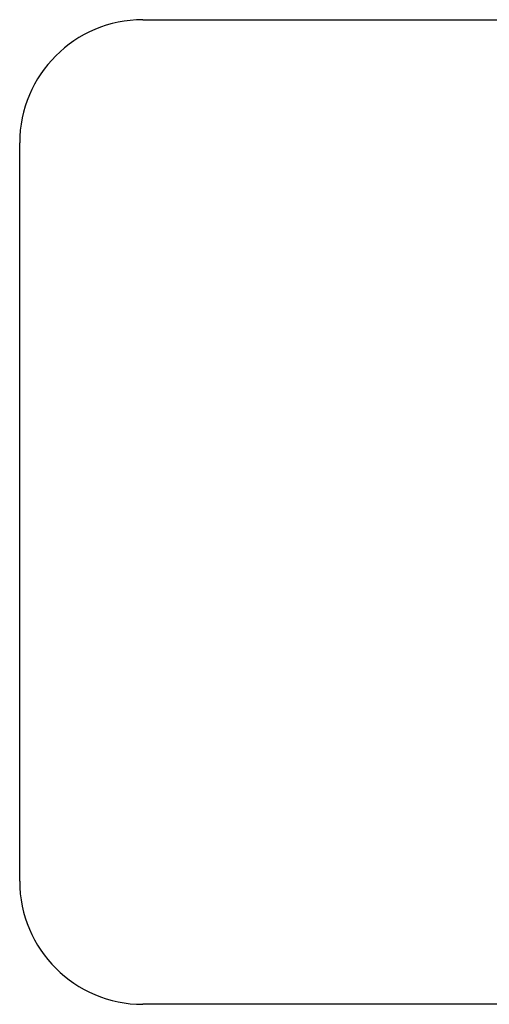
# Model space of a CAD drawing. Header units: inches. Extents: x 23 to 567, y 61 to 264.
# Tile 126 of 256: x 235.87 to 236.823, y 172.07 to 174.07. Entities that reach past the tile are written whole.
import ezdxf

# ---------------------------------------------------------------- set-up
doc = ezdxf.new("R2010")
doc.units = ezdxf.units.IN
doc.header["$MEASUREMENT"] = 0
doc.layers.add('Visible Edges(ANSI)', color=7, linetype='Continuous', lineweight=25)

msp = doc.modelspace()

# ---------------------------------------------------------------- linework, layer by layer
at = {"layer": 'Visible Edges(ANSI)'}
for p, q in [((236.1201, 174.0699), (239.1201, 174.0699)), ((235.8701, 172.3199), (235.8701, 173.8199)), ((239.1201, 172.0699), (236.1201, 172.0699))]:
    msp.add_line(p, q, dxfattribs=at)
for centre, start, end in [((236.1201, 173.8199), 90, 180), ((236.1201, 172.3199), 180, 270)]:
    msp.add_arc(centre, 0.25, start, end, dxfattribs=at)

doc.saveas('drawing.dxf')
